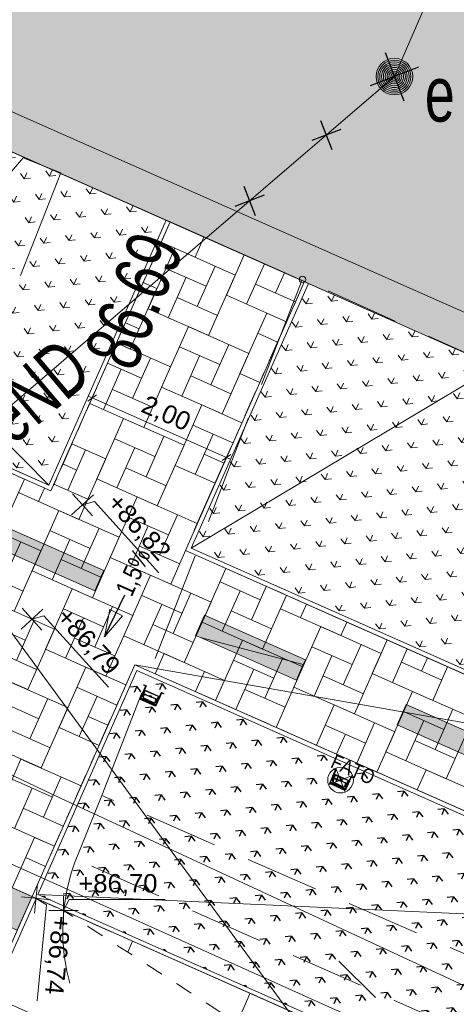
# Model space of a CAD drawing. Header units: metres. Extents: x -1013 to 1493497, y -5789518 to 1032.
# Tile 32 of 73: x 1 to 7, y -16 to -3. Entities that reach past the tile are written whole.
import ezdxf
from ezdxf.xclip import XClip

# ---------------------------------------------------------------- set-up
doc = ezdxf.new("R2010")
doc.units = ezdxf.units.M
doc.header["$MEASUREMENT"] = 0
doc.header["$XCLIPFRAME"] = 0
for name, pattern in [('2_KTCR02', [1.5, 1, -0.5]), ('2_KTJZ01', [2, 1.5, -0.5]), ('Kropki i Kreski', [0.72, 0.36, -0.18, 0, -0.18]), ('Przerywana', [0.48, 0.24, -0.24])]:
    doc.linetypes.add(name, pattern=pattern)
for name, color, linetype in [('130-Z Teren', 7, 'Continuous'), ('700-L Mapa 1_100 dwg', 7, 'Continuous'), ('711-L Wymiary opisy', 7, 'Continuous')]:
    doc.layers.add(name, color=color, linetype=linetype)
for name, color, linetype, lineweight in [('130-Z Teren1', 7, 'Continuous', 13), ('130-Z Teren114', 113, 'Continuous', 25), ('130-Z Teren21', 37, 'Continuous', 5), ('130-Z Teren252', 70, 'Continuous', 13), ('130-Z Teren69', 41, 'Continuous', 13), ('130-Z Teren93', 254, 'Continuous', 13), ('130-Z Teren94', 9, 'Continuous', 13), ('310-W Oświetlenie1', 7, 'Continuous', 13), ('310-W Oświetlenie85', 1, 'Continuous', 25), ('450-K Belki21', 37, 'Continuous', 5), ('450-K Belki69', 41, 'Continuous', 13), ('703-L Płaszczyzny podejścia 2D3', 152, 'Continuous', 30), ('709-L Rzędne terenu25', 5, 'Continuous', 13), ('709-L Rzędne terenu85', 1, 'Continuous', 25), ('711-L Wymiary opisy1', 7, 'Continuous', 13), ('711-L Wymiary opisy85', 1, 'Continuous', 25), ('718-L Elementy do rozbiórki85', 1, 'Continuous', 25), ('720-L Oznakowanie lądowiska1', 7, 'Continuous', 13), ('720-L Oznakowanie lądowiska253', 2, 'Continuous', 13), ('720-L Oznakowanie lądowiska91', 255, 'Continuous', 13), ('720-L Oznakowanie lądowiska94', 9, 'Continuous', 13), ('810-G Ogólne2', 4, 'Continuous', 20), ('ex_02_DXF_MZ_500_4_Dzialki7', 9, 'Continuous', 18), ('ex_02_DXF_MZ_500_4_KTCR_D_L_17', 9, 'Continuous', 18), ('ex_02_DXF_MZ_500_4_KTJZ_L_07', 9, 'Continuous', 18), ('ex_02_DXF_MZ_500_4_RTPW_T_17', 9, 'Continuous', 18), ('ex_02_DXF_MZ_500_4_SUPE_D_L_31', 9, 'Continuous', 18), ('ex_02_DXF_MZ_500_4_SUPE_E_T_31', 9, 'Continuous', 18), ('ex_02_DXF_MZ_500_4_SUPW_D_L_05', 9, 'Continuous', 18), ('ex_02_DXF_MZ_500_4_SUSM_D_T_07', 9, 'Continuous', 18), ('ex_02_DXF_MZ_500_4_SUUE_D_T_97', 9, 'Continuous', 18), ('ex_02_DXF_MZ_500_4_SUUE_E_T_87', 9, 'Continuous', 18)]:
    doc.layers.add(name, color=color, linetype=linetype, lineweight=lineweight)
doc.styles.add('STYL_AUTOMATYCZNY_2', font='arial.ttf')
doc.styles.add('STYL_AUTOMATYCZNY_3', font='ARIALN.TTF')
doc.styles.add('STYL_AUTOMATYCZNY_4', font='arial.ttf', dxfattribs={"width": 0.7})
doc.dimstyles.new('STYL_AUTOMATYCZNY__1', dxfattribs={"dimtxt": 0.25, "dimasz": 0.095, "dimexe": 0.18, "dimexo": 0.3, "dimgap": 0, "dimtad": 1, "dimzin": 0, "dimdsep": 46, "dimtxsty": 'STYL_AUTOMATYCZNY_2', "dimblk": 'ARROWHEAD_2', "dimblk1": 'ARROWHEAD_2', "dimblk2": 'ARROWHEAD_2', "dimcen": 0.09, "dimclrd": 7, "dimclre": 7, "dimclrt": 1, "dimazin": 0, "dimtfac": 1, "dimtdec": 4, "dimtmove": 0, "dimatfit": 3, "dimfxl": 1, "dimtolj": 1, "dimtzin": 0, "dimarcsym": 0})
doc.dimstyles.new('STYL_AUTOMATYCZNY__5', dxfattribs={"dimtxt": 0.18, "dimasz": 0.3648, "dimexe": 0.18, "dimexo": 0.0625, "dimgap": 0, "dimtad": 0, "dimtih": 1, "dimtoh": 1, "dimdec": 4, "dimzin": 0, "dimdsep": 46, "dimcen": 0.09, "dimadec": 0, "dimazin": 0, "dimtfac": 1, "dimtdec": 4, "dimtmove": 0, "dimatfit": 3, "dimldrblk": 'ARROWHEAD_4', "dimfxl": 1, "dimtolj": 1, "dimtzin": 0, "dimarcsym": 0})
pattern_1 = [(66.101, (-0.1672, -6.29005), (-0.548556, 0.243077), [0.086603, -0.259808]), (66.101, (0.17724, -6.25324), (-0.548556, 0.243077), [0.086603, -0.259808]), (6.101, (-0.1672, -6.29005), (-0.063767, 0.596602), [0.086603, -0.259808]), (6.101, (-0.02686, -5.97335), (-0.063767, 0.596602), [0.086603, -0.259808]), (126.101, (-0.1672, -6.29005), (0.48479, 0.353525), [0.086603, -0.259808]), (126.101, (-0.02686, -5.97335), (0.48479, 0.353525), [0.086603, -0.259808])]

# ---------------------------------------------------------------- blocks, each defined once
blk = doc.blocks.new('*X2')
at = {"layer": '130-Z Teren93', "color": 254, "linetype": 'Continuous', "lineweight": 13}
for p, q in [((3.53, -5.741), (3.409, -6.015)), ((3.409, -6.015), (2.947, -5.811)), ((3.134, -5.894), (2.77, -6.716)), ((3.134, -5.894), (3.957, -6.258)), ((4.079, -5.984), (3.836, -6.533)), ((3.683, -6.137), (3.44, -6.685)), ((4.11, -6.654), (4.353, -6.105)), ((3.561, -6.411), (3.013, -6.168)), ((3.044, -6.838), (3.287, -6.289)), ((3.957, -6.258), (3.593, -7.081)), ((4.627, -6.227), (4.506, -6.501)), ((2.704, -6.359), (2.891, -6.442)), ((4.231, -6.38), (4.776, -6.621)), ((2.891, -6.442), (2.527, -7.265)), ((4.654, -6.895), (3.836, -6.533)), ((3.166, -6.564), (3.714, -6.807)), ((3.593, -7.081), (2.77, -6.716)), ((4.384, -6.776), (4.02, -7.598)), ((4.384, -6.776), (4.654, -6.895)), ((2.461, -6.908), (2.648, -6.991)), ((3.318, -6.96), (2.954, -7.782)), ((3.318, -6.96), (4.141, -7.324)), ((4.533, -7.17), (4.263, -7.05)), ((2.34, -7.182), (3.075, -7.508)), ((2.527, -7.265), (2.34, -7.182)), ((3.867, -7.203), (3.624, -7.751)), ((3.745, -7.477), (3.197, -7.234)), ((3.228, -7.904), (3.471, -7.355)), ((4.141, -7.324), (3.777, -8.147)), ((2.679, -7.661), (2.218, -7.456)), ((2.801, -7.387), (2.558, -7.935)), ((2.162, -8.088), (2.405, -7.539)), ((3.075, -7.508), (2.711, -8.331)), ((3.35, -7.63), (3.898, -7.873)), ((4.29, -7.718), (4.02, -7.598)), ((2.284, -7.814), (2.832, -8.057)), ((3.777, -8.147), (2.954, -7.782)), ((2.711, -8.331), (1.975, -8.005)), ((3.502, -8.025), (3.138, -8.848)), ((3.502, -8.025), (4.047, -8.267)), ((2.436, -8.209), (2.072, -9.032)), ((2.436, -8.209), (3.259, -8.574)), ((3.925, -8.541), (3.381, -8.3)), ((3.412, -8.97), (3.655, -8.421)), ((1.732, -8.554), (2.193, -8.758)), ((2.863, -8.727), (2.315, -8.484)), ((2.985, -8.452), (2.742, -9.001)), ((1.919, -8.636), (1.676, -9.185)), ((2.346, -9.154), (2.589, -8.605)), ((3.259, -8.574), (2.895, -9.397)), ((3.533, -8.696), (3.804, -8.815)), ((1.797, -8.911), (1.61, -8.828)), ((2.193, -8.758), (1.829, -9.581)), ((2.468, -8.879), (3.016, -9.123)), ((3.682, -9.09), (3.138, -8.848)), ((1.087, -9.033), (0.763, -9.765)), ((1.087, -9.033), (1.006, -9.216)), ((1.489, -9.102), (1.95, -9.306)), ((2.895, -9.397), (2.072, -9.032)), ((1.829, -9.581), (1.006, -9.216)), ((1.28, -9.338), (1.361, -9.155)), ((2.62, -9.275), (2.256, -10.098)), ((2.62, -9.275), (3.439, -9.638)), ((1.554, -9.459), (1.19, -10.282)), ((1.554, -9.459), (2.377, -9.824)), ((3.047, -9.793), (2.499, -9.55)), ((3.169, -9.518), (2.926, -10.067)), ((0.488, -9.643), (1.311, -10.008)), ((1.981, -9.977), (1.433, -9.734)), ((2.103, -9.702), (1.86, -10.251)), ((2.53, -10.22), (2.773, -9.671)), ((1.037, -9.886), (0.794, -10.435)), ((1.464, -10.404), (1.707, -9.855)), ((2.377, -9.824), (2.013, -10.647)), ((1.311, -10.008), (0.947, -10.831)), ((2.651, -9.945), (3.2, -10.188)), ((3.281, -10.006), (3.078, -10.463)), ((1.586, -10.129), (2.134, -10.372)), ((3.078, -10.463), (2.256, -10.098)), ((2.013, -10.647), (1.19, -10.282)), ((3.83, -10.249), (3.506, -10.98)), ((0.52, -10.313), (1.068, -10.556)), ((2.804, -10.341), (2.44, -11.164)), ((2.804, -10.341), (3.627, -10.706)), ((4.297, -10.675), (3.749, -10.432)), ((1.738, -10.525), (1.374, -11.348)), ((1.738, -10.525), (2.561, -10.89)), ((3.78, -11.102), (4.023, -10.553)), ((4.378, -10.492), (4.176, -10.949)), ((3.231, -10.859), (2.683, -10.615)), ((3.353, -10.584), (3.11, -11.133)), ((3.627, -10.706), (3.262, -11.529)), ((4.652, -10.613), (4.328, -11.345)), ((4.652, -10.613), (4.571, -10.796)), ((0.76, -10.748), (1.495, -11.074)), ((2.165, -11.043), (1.617, -10.799)), ((2.287, -10.768), (2.044, -11.317)), ((2.714, -11.286), (2.957, -10.737)), ((3.901, -10.827), (4.45, -11.07)), ((5.394, -11.161), (4.571, -10.796)), ((4.846, -10.918), (4.927, -10.735)), ((1.221, -10.952), (0.978, -11.501)), ((1.648, -11.47), (1.891, -10.921)), ((2.561, -10.89), (2.197, -11.713)), ((4.328, -11.345), (3.506, -10.98)), ((5.475, -10.978), (5.394, -11.161)), ((1.099, -11.226), (0.638, -11.022)), ((1.495, -11.074), (1.131, -11.897)), ((2.835, -11.011), (3.384, -11.254)), ((5.12, -11.039), (4.755, -11.862)), ((5.12, -11.039), (5.943, -11.404)), ((1.769, -11.195), (2.318, -11.438)), ((3.262, -11.529), (2.44, -11.164)), ((4.054, -11.223), (3.689, -12.046)), ((4.054, -11.223), (4.877, -11.588)), ((6.024, -11.221), (5.821, -11.678)), ((0.704, -11.379), (1.252, -11.622)), ((2.197, -11.713), (1.374, -11.348)), ((5.547, -11.557), (4.998, -11.314)), ((5.669, -11.282), (5.425, -11.831)), ((6.096, -11.8), (6.298, -11.343)), ((2.988, -11.407), (2.867, -11.681)), ((2.988, -11.407), (3.811, -11.772)), ((4.481, -11.741), (3.933, -11.497)), ((4.603, -11.466), (4.36, -12.015)), ((5.03, -11.984), (5.273, -11.435)), ((5.943, -11.404), (5.578, -12.227)), ((6.572, -11.464), (6.491, -11.647)), ((1.131, -11.897), (0.395, -11.571)), ((1.922, -11.591), (1.558, -12.414)), ((1.922, -11.591), (2.467, -11.832)), ((3.537, -11.65), (3.415, -11.924)), ((3.964, -12.168), (4.207, -11.619)), ((4.877, -11.588), (4.512, -12.411)), ((6.217, -11.525), (6.766, -11.768)), ((6.847, -11.586), (6.644, -12.043)), ((0.856, -11.775), (1.679, -12.14)), ((3.811, -11.772), (3.689, -12.046)), ((5.151, -11.709), (5.7, -11.952)), ((6.644, -12.043), (5.821, -11.678)), ((2.345, -12.107), (1.801, -11.865)), ((4.085, -11.893), (4.634, -12.136)), ((5.578, -12.227), (4.755, -11.862)), ((1.283, -12.292), (0.735, -12.049)), ((1.405, -12.018), (1.162, -12.567)), ((1.832, -12.535), (2.075, -11.987)), ((4.512, -12.411), (3.689, -12.046)), ((6.37, -11.921), (6.005, -12.744)), ((6.37, -11.921), (7.193, -12.286)), ((1.679, -12.14), (1.315, -12.962)), ((5.304, -12.105), (5.061, -12.654)), ((5.304, -12.105), (6.127, -12.47)), ((6.918, -12.164), (6.675, -12.713)), ((1.953, -12.261), (2.224, -12.381)), ((6.797, -12.439), (6.248, -12.195)), ((6.279, -12.866), (6.523, -12.317)), ((7.193, -12.286), (6.828, -13.109)), ((0.888, -12.445), (1.436, -12.688)), ((2.102, -12.655), (1.558, -12.414)), ((5.731, -12.623), (5.182, -12.379)), ((5.852, -12.348), (5.609, -12.897)), ((5.335, -12.775), (5.457, -12.501)), ((6.127, -12.47), (5.884, -13.018)), ((1.315, -12.962), (0.492, -12.598)), ((6.401, -12.591), (6.95, -12.834)), ((1.04, -12.841), (0.676, -13.664)), ((1.04, -12.841), (1.859, -13.204)), ((6.828, -13.109), (6.005, -12.744)), ((6.554, -12.987), (6.432, -13.261)), ((6.554, -12.987), (7.377, -13.352)), ((1.467, -13.358), (0.919, -13.115)), ((1.589, -13.084), (1.346, -13.633)), ((0.95, -13.785), (1.193, -13.237)), ((1.071, -13.511), (1.616, -13.752)), ((1.494, -14.027), (0.676, -13.664)), ((1.224, -13.907), (0.92, -14.593)), ((1.224, -13.907), (1.494, -14.027)), ((1.373, -14.301), (1.103, -14.181))]:
    blk.add_line(p, q, dxfattribs=at)
blk = doc.blocks.new('*D22')
at = {"layer": '711-L Wymiary opisy1', "color": 7, "linetype": 'Continuous', "lineweight": 13}
for p, q in [((-18.878, -7.417), (-1.23, -15.237)), ((-1.268, -15.323), (-0.76, -14.176)), ((0.561, -16.133), (1.069, -14.986)), ((-1.171, -15.194), (-1.288, -15.279)), ((-1.23, -15.237), (0.599, -16.047)), ((0.657, -16.005), (0.541, -16.09)), ((0.599, -16.047), (11.567, -20.907))]:
    blk.add_line(p, q, dxfattribs=at)
at = {"layer": '711-L Wymiary opisy85', "color": 1, "lineweight": 25, "insert": (-0.6, -15.461), "char_height": 0.25, "attachment_point": 7, "rotation": 336.1008, "style": 'STYL_AUTOMATYCZNY_2'}
blk.add_mtext('\\A1;{\\pql;\\fArial|b0|i0|c238|p0;\\W1.000000;2,00}', dxfattribs=at)
blk = doc.blocks.new('ARROWHEAD_2')
at = {"color": 0, "linetype": 'Continuous', "lineweight": 0}
for p, q in [((0, 0), (-1, 0)), ((-0.38, -0.66), (0.38, 0.66))]:
    blk.add_line(p, q, dxfattribs=at)
blk = doc.blocks.new('*D23')
at = {"layer": '711-L Wymiary opisy1', "color": 7, "linetype": 'Continuous', "lineweight": 13}
for p, q in [((0.657, -16.005), (0.541, -16.09)), ((0.599, -16.047), (11.567, -20.907)), ((11.529, -20.993), (12.037, -19.847)), ((11.509, -20.95), (11.625, -20.865)), ((11.567, -20.907), (11.623, -20.932))]:
    blk.add_line(p, q, dxfattribs=at)
at = {"layer": '711-L Wymiary opisy85', "color": 1, "lineweight": 25, "insert": (5.711, -18.258), "char_height": 0.25, "attachment_point": 7, "rotation": 336.1008, "style": 'STYL_AUTOMATYCZNY_2'}
blk.add_mtext('\\A1;{\\pql;\\fArial|b0|i0|c238|p0;\\W1.000000;12,00}', dxfattribs=at)
blk = doc.blocks.new('*D57')
at = {"layer": '711-L Wymiary opisy1', "color": 7, "linetype": 'Continuous', "lineweight": 13}
for p, q in [((1.57, -8.919), (2.047, -7.843)), ((2.067, -7.887), (1.95, -7.972)), ((1.953, -7.904), (2.009, -7.929)), ((2.009, -7.929), (3.837, -8.739)), ((3.398, -9.729), (3.875, -8.654)), ((3.779, -8.782), (3.895, -8.697)), ((3.837, -8.739), (3.893, -8.764))]:
    blk.add_line(p, q, dxfattribs=at)
at = {"layer": '711-L Wymiary opisy85', "color": 1, "lineweight": 25, "insert": (2.638, -8.153), "char_height": 0.25, "attachment_point": 7, "rotation": 336.1008, "style": 'STYL_AUTOMATYCZNY_2'}
blk.add_mtext('\\A1;{\\pql;\\fArial|b0|i0|c238|p0;\\W1.000000;2,00}', dxfattribs=at)
blk = doc.blocks.new('ARROWHEAD_4')
at = {"color": 0, "linetype": 'Continuous', "lineweight": 0}
blk.add_line((0, 0), (-1, 0), dxfattribs=at)
at = {"color": 0, "linetype": 'Continuous', "lineweight": 0, "flags": 128}
blk.add_lwpolyline([(-1, 0.2679), (0, 0), (-1, -0.2679)], close=True, dxfattribs=at)
blk = doc.blocks.new('Rysunek_1_4', base_point=(-51.91, -72.413))
at = {"layer": 'ex_02_DXF_MZ_500_4_Dzialki7', "color": 9, "linetype": 'Continuous', "lineweight": 18}
blk.add_line((-4.54, -3.697), (35.51, -58.297), dxfattribs=at)
at = {"layer": 'ex_02_DXF_MZ_500_4_KTCR_D_L_17', "color": 9, "linetype": '2_KTCR02', "lineweight": 18}
for p, q in [((1.07, -4.665), (-3.99, -10.501)), ((1.58, -4.867), (1.07, -4.665)), ((7.5, -7.5), (4.87, -6.317)), ((16.047, -19.404), (2.14, -13.337)), ((2.002, -14.297), (16.657, -20.79))]:
    blk.add_line(p, q, dxfattribs=at)
at = {"layer": 'ex_02_DXF_MZ_500_4_KTJZ_L_07', "color": 9, "linetype": '2_KTJZ01', "lineweight": 18}
for p, q in [((1.58, -4.867), (-1.15, -11.837)), ((2.14, -13.337), (4.87, -6.317)), ((1.77, -14.257), (2.14, -13.337)), ((1.72, -14.407), (1.77, -14.257))]:
    blk.add_line(p, q, dxfattribs=at)
blk.add_arc((4.259, -15.181), 2.654, 163.0487, 239.4523, dxfattribs=at)
at = {"layer": 'ex_02_DXF_MZ_500_4_RTPW_T_17', "color": 9, "linetype": 'Continuous', "lineweight": 18}
blk.add_circle((4.87, -6.317), 0.045, dxfattribs=at)
at = {"layer": 'ex_02_DXF_MZ_500_4_SUPE_D_L_31', "color": 9, "linetype": 'Continuous', "lineweight": 18}
for p, q in [((9.695, 4.667), (6.122, -3.559)), ((6.122, -3.559), (-4.256, -12.453)), ((3.315, -15.35), (-2.865, -12.573)), ((6.606, -16.827), (3.315, -15.35))]:
    blk.add_line(p, q, dxfattribs=at)
at = {"layer": 'ex_02_DXF_MZ_500_4_SUPW_D_L_05', "color": 9, "linetype": 'Continuous', "lineweight": 18}
for p, q in [((1.45, -13.313), (-14.544, -5.755)), ((15.788, -19.973), (1.45, -13.313))]:
    blk.add_line(p, q, dxfattribs=at)
at = {"layer": 'ex_02_DXF_MZ_500_4_SUSM_D_T_07', "color": 9, "linetype": 'Continuous', "lineweight": 18}
blk.add_line((5.863, -16.085), (5.368, -15.59), dxfattribs=at)
at = {"layer": 'ex_02_DXF_MZ_500_4_SUUE_D_T_97', "color": 9, "linetype": 'Continuous', "lineweight": 18}
for radius in [0.25, 0.225, 0.2, 0.175, 0.15, 0.125, 0.1, 0.075, 0.05, 0.025, 0.00715]:
    blk.add_circle((6.122, -3.559), radius, dxfattribs=at)
at = {"layer": 'ex_02_DXF_MZ_500_4_RTPW_T_17', "color": 9, "linetype": 'Continuous', "lineweight": 18, "insert": (2.593, -7.599), "char_height": 0.75, "attachment_point": 7, "rotation": 68.1986, "style": 'STYL_AUTOMATYCZNY_4'}
blk.add_mtext('\\A1;{\\pql;\\fArial|b0|i0|c238|p0;\\W0.700000;86.69}', dxfattribs=at)
at = {"layer": 'ex_02_DXF_MZ_500_4_SUPE_E_T_31', "color": 9, "linetype": 'Continuous', "lineweight": 18, "insert": (0.686, -8.309), "char_height": 0.75, "attachment_point": 4, "rotation": 40.2133, "style": 'STYL_AUTOMATYCZNY_4'}
blk.add_mtext('\\A1;{\\pql;\\fArial|b0|i0|c238|p0;\\W0.700000;eND}', dxfattribs=at)
at = {"layer": 'ex_02_DXF_MZ_500_4_SUUE_E_T_87', "color": 9, "linetype": 'Continuous', "lineweight": 18, "insert": (6.536, -3.801), "char_height": 0.75, "attachment_point": 4, "style": 'STYL_AUTOMATYCZNY_4'}
blk.add_mtext('\\A1;{\\pql;\\fArial|b0|i0|c238|p0;\\W0.700000;e}', dxfattribs=at)

msp = doc.modelspace()

# ---------------------------------------------------------------- hatches: boundary and pattern name
at = {"layer": '130-Z Teren114', "linetype": 'Continuous', "lineweight": 25}
h = msp.add_hatch(dxfattribs=at)
h.set_pattern_fill('trawa_0001', color=113, style=0, pattern_type=2)
h.set_pattern_definition([(246.101, (-2.19285, -10.86135), (-0.548556, 0.243077), [0.086603, -0.259808]), (246.101, (-2.5373, -10.89817), (-0.548556, 0.243077), [0.086603, -0.259808]), (186.101, (-2.19285, -10.86135), (-0.063767, 0.596602), [0.086603, -0.259808]), (186.101, (-2.3332, -11.17806), (-0.063767, 0.596602), [0.086603, -0.259808]), (306.101, (-2.19285, -10.86135), (0.48479, 0.353525), [0.086603, -0.259808]), (306.101, (-2.3332, -11.17806), (0.48479, 0.353525), [0.086603, -0.259808])])
h.paths.add_polyline_path([(2.6187, -11.6372), (1.2696, -14.6817), (12.128, -19.4933), (10.4326, -15.0997)])
at = {"layer": '130-Z Teren252', "linetype": 'Continuous', "lineweight": 13}
h = msp.add_hatch(dxfattribs=at)
h.set_pattern_fill('trawa_0001', color=70, style=0, pattern_type=2)
h.set_pattern_definition(pattern_1)
h.paths.add_polyline_path([(-11.4123, -3.429), (1.4178, -9.1144), (3.014, -5.5122), (-6.2139, -1.4231)])
h = msp.add_hatch(dxfattribs=at)
h.set_pattern_fill('trawa_0001', color=70, style=0, pattern_type=2)
h.set_pattern_definition(pattern_1)
h.paths.add_polyline_path([(3.3561, -9.9732), (9.506, -12.6984), (7.5, -7.5), (4.9523, -6.371)])
at = {"layer": '130-Z Teren93', "linetype": 'Continuous', "lineweight": 13}
h = msp.add_hatch(dxfattribs=at)
h.set_pattern_fill('Beton_zbrojony_0001', color=254, style=0, pattern_type=2)
h.set_pattern_definition([(21.1008, (3.68152, 2.3954), (-0.0936026, 0.2425666), []), (21.1008, (3.63472, 2.5167), (-0.0936026, 0.2425666), [0.195, -0.065])])
h.paths.add_polyline_path([(-0.137, 12.2908), (-3.1754, 5.4339), (-6.2139, -1.4231), (7.5, -7.5), (10.5385, -0.6431), (13.5769, 6.2139)])
at = {"layer": '720-L Oznakowanie lądowiska253', "linetype": 'Continuous', "lineweight": 13}
for points in [[(-3.1754, 5.4339), (-6.2139, -1.4231), (7.5, -7.5), (10.5385, -0.6431), (10.0813, -0.4405), (7.2454, -6.8403), (-5.5542, -1.1685), (-2.7183, 5.2313)], [(-0.8406, -14.3591), (-0.1799, -14.6519), (0.9879, -15.1693), (1.1905, -14.7122), (-0.638, -13.902)]]:
    msp.add_hatch(color=2, dxfattribs=at).paths.add_polyline_path(points)
at = {"layer": '720-L Oznakowanie lądowiska91', "linetype": 'Continuous', "lineweight": 13}
for points in [[(2.0459, -10.5521), (2.1674, -10.2778), (0.796, -9.6701), (0.6745, -9.9444)], [(4.7887, -11.7675), (4.8822, -11.5563), (4.9102, -11.4932), (3.5388, -10.8855), (3.4173, -11.1598), (3.4844, -11.1895)], [(6.2816, -12.1009), (6.16, -12.3752), (7.5314, -12.9829), (7.653, -12.7086)]]:
    msp.add_hatch(color=8, dxfattribs=at).paths.add_polyline_path(points)

# ---------------------------------------------------------------- linework, layer by layer
at = {"layer": '130-Z Teren1', "color": 7, "linetype": 'Continuous', "lineweight": 13, "flags": 128}
for points in [[(-0.137, 12.2908), (-3.1754, 5.4339), (-6.2139, -1.4231), (7.5, -7.5), (10.5385, -0.6431), (13.5769, 6.2139)], [(-11.4123, -3.429), (1.4178, -9.1144), (3.014, -5.5122), (-6.2139, -1.4231)], [(-13.7344, -4.3251), (-11.4914, -3.4596), (1.4484, -9.1935), (3.0689, -5.5365), (4.8974, -6.3467), (3.2769, -10.0038), (9.5365, -12.7776), (10.402, -15.0205), (2.5882, -11.558), (1.1905, -14.7122), (-0.638, -13.9019), (0.7597, -10.7478)], [(3.3561, -9.9732), (9.506, -12.6984), (7.5, -7.5), (4.9523, -6.371)], [(2.6187, -11.6372), (10.4326, -15.0997), (12.128, -19.4933), (1.2696, -14.6817)], [(-0.638, -13.9019), (1.1905, -14.7122), (0.6299, -15.9773), (-0.8502, -19.3174), (-1.7934, -21.4459), (-3.618, -20.6268), (-3.0143, -19.2645), (-1.5342, -15.9244)]]:
    msp.add_lwpolyline(points, close=True, dxfattribs=at)
at = {"layer": '130-Z Teren1', "color": 7, "linetype": 'Continuous', "lineweight": 13}
for points in [[(-1.1858, -20.0748), (1.1905, -14.7122)], [(-1.7386, -21.4704), (-0.7852, -19.3189), (1.2453, -14.7365)], [(2.5588, -15.3186), (2.493, -15.467)], [(4.1588, -16.0275), (3.9809, -16.4289)]]:
    msp.add_lwpolyline(points, dxfattribs=at)
at = {"layer": '130-Z Teren1', "color": 7, "linetype": 'Przerywana', "lineweight": 13}
msp.add_lwpolyline([(11.4204, -21.2381), (1.6196, -14.9024)], dxfattribs=at)
at = {"layer": '130-Z Teren21', "color": 37, "linetype": 'Continuous', "lineweight": 5}
for p, q in [((1.4484, -9.1935), (-11.4914, -3.4596)), ((1.4178, -9.1144), (-11.4123, -3.429)), ((1.4178, -9.1144), (3.014, -5.5122)), ((1.4484, -9.1935), (3.0689, -5.5365)), ((3.0689, -5.5365), (3.014, -5.5122)), ((3.2769, -10.0038), (4.8974, -6.3467)), ((3.3561, -9.9732), (4.9523, -6.371)), ((4.9523, -6.371), (4.8974, -6.3467)), ((3.2769, -10.0038), (9.5365, -12.7776)), ((3.3561, -9.9732), (9.506, -12.6984)), ((1.1905, -14.7122), (2.5882, -11.558)), ((1.2696, -14.6817), (2.6187, -11.6372)), ((2.5882, -11.558), (10.402, -15.0205)), ((2.6187, -11.6372), (10.4326, -15.0997))]:
    msp.add_line(p, q, dxfattribs=at)
at = {"layer": '130-Z Teren69', "color": 41, "linetype": 'Kropki i Kreski', "lineweight": 13}
for p, q in [((1.4484, -9.1935), (-11.4914, -3.4596)), ((3.0689, -5.5365), (1.4484, -9.1935)), ((4.8974, -6.3467), (3.2769, -10.0038)), ((3.2769, -10.0038), (9.5365, -12.7776)), ((2.5882, -11.558), (1.1905, -14.7122)), ((2.5882, -11.558), (10.402, -15.0205))]:
    msp.add_line(p, q, dxfattribs=at)
at = {"layer": '130-Z Teren94', "color": 9, "linetype": 'Continuous', "lineweight": 13}
for p, q in [((1.4178, -9.1144), (-6.2139, -1.4231)), ((3.3561, -9.9732), (7.5, -7.5)), ((2.5882, -11.558), (9.5365, -12.7776)), ((1.2696, -14.6817), (10.4326, -15.0997))]:
    msp.add_line(p, q, dxfattribs=at)
at = {"layer": '310-W Oświetlenie1', "color": 7, "linetype": 'Continuous', "lineweight": 13}
for p, q in [((5.4522, -13.2906), (5.3262, -12.9641)), ((5.226, -13.1904), (5.5525, -13.0644))]:
    msp.add_line(p, q, dxfattribs=at)
at = {"layer": '310-W Oświetlenie1', "color": 7, "linetype": 'Continuous', "lineweight": 13, "flags": 128}
msp.add_lwpolyline([(5.4601, -12.9674, 1), (5.3183, -13.2873, 1)], format="xyb", close=True, dxfattribs=at)
at = {"layer": '310-W Oświetlenie85', "color": 1, "linetype": 'Continuous', "lineweight": 25}
for p, q in [((2.6595, -12.0281), (2.7163, -11.8999)), ((2.6715, -12.0113), (2.7187, -11.9048)), ((2.7295, -11.9057), (2.6928, -11.9885)), ((2.6958, -11.9898), (2.7311, -11.9103)), ((2.7121, -11.834), (2.7133, -11.8313)), ((2.74, -11.8464), (2.7121, -11.834)), ((2.7133, -11.8313), (2.744, -11.8449)), ((2.7163, -11.8999), (2.74, -11.8464)), ((2.7163, -11.8999), (2.9284, -11.9939)), ((2.7191, -11.9011), (2.7163, -11.8999)), ((2.7187, -11.9048), (2.7281, -11.9089)), ((2.744, -11.8449), (2.7191, -11.9011)), ((2.7311, -11.9103), (2.821, -11.9501)), ((2.8716, -12.1221), (2.6595, -12.0281)), ((2.6636, -12.0188), (2.8757, -12.1128)), ((2.6677, -12.0096), (2.8798, -12.1036)), ((2.6928, -11.9885), (2.6958, -11.9898)), ((2.7068, -11.9671), (2.696, -11.9914)), ((2.696, -11.9914), (2.7033, -11.9946)), ((2.7033, -11.9946), (2.714, -11.9703)), ((2.705, -11.9954), (2.7158, -11.971)), ((2.714, -11.9703), (2.7068, -11.9671)), ((2.7783, -12.0463), (2.7119, -12.0169)), ((2.7791, -12.0446), (2.7126, -12.0152)), ((2.7356, -11.9634), (2.802, -11.9928)), ((2.7363, -11.9617), (2.7859, -11.9836)), ((2.7783, -12.0463), (2.8448, -12.0758)), ((2.7791, -12.0446), (2.8455, -12.0741)), ((2.789, -11.9824), (2.7909, -11.9782)), ((2.789, -11.9824), (2.789, -11.9824)), ((2.7909, -11.9782), (2.8056, -11.9847)), ((2.8685, -12.0223), (2.802, -11.9928)), ((2.8204, -11.9912), (2.8056, -11.9847)), ((2.8185, -11.9955), (2.8204, -11.9912)), ((2.8185, -11.9955), (2.8185, -11.9955)), ((2.8692, -12.0206), (2.8197, -11.9986)), ((2.9108, -11.9899), (2.821, -11.9501)), ((2.8653, -12.0664), (2.8761, -12.0421)), ((2.8671, -12.0672), (2.8778, -12.0428)), ((2.9284, -11.9939), (2.8716, -12.1221)), ((2.8851, -12.046), (2.8743, -12.0704)), ((2.8756, -12.0695), (2.9108, -11.9899)), ((2.876, -12.1019), (2.9232, -11.9954)), ((2.8778, -12.0428), (2.8851, -12.046)), ((2.9153, -11.988), (2.8786, -12.0708)), ((2.9232, -11.9954), (2.9138, -11.9912)), ((2.9257, -11.9927), (2.9506, -11.9364)), ((2.9284, -11.9939), (2.9257, -11.9927)), ((2.9521, -11.9404), (2.9284, -11.9939)), ((2.9506, -11.9364), (2.9813, -11.95)), ((2.98, -11.9528), (2.9521, -11.9404)), ((2.9813, -11.95), (2.98, -11.9528)), ((2.8743, -12.0704), (2.8671, -12.0672)), ((2.8786, -12.0708), (2.8756, -12.0695)), ((5.2949, -12.9785), (5.2961, -12.9758)), ((5.3228, -12.9909), (5.2949, -12.9785)), ((5.2961, -12.9758), (5.3268, -12.9894)), ((5.3268, -12.9894), (5.3019, -13.0456)), ((5.2423, -13.1726), (5.2991, -13.0444)), ((5.2543, -13.1557), (5.3015, -13.0492)), ((5.3123, -13.0502), (5.2756, -13.133)), ((5.2786, -13.1343), (5.3139, -13.0547)), ((5.2896, -13.1116), (5.2788, -13.1359)), ((5.286, -13.1391), (5.2968, -13.1148)), ((5.2878, -13.1399), (5.2986, -13.1155)), ((5.2968, -13.1148), (5.2896, -13.1116)), ((5.2991, -13.0444), (5.3228, -12.9909)), ((5.2991, -13.0444), (5.5112, -13.1384)), ((5.3019, -13.0456), (5.2991, -13.0444)), ((5.3015, -13.0492), (5.3109, -13.0534)), ((5.3139, -13.0547), (5.4037, -13.0946)), ((5.3183, -13.1079), (5.3848, -13.1373)), ((5.3191, -13.1062), (5.3687, -13.1281)), ((5.3718, -13.1269), (5.3737, -13.1227)), ((5.3737, -13.1227), (5.3884, -13.1292)), ((5.4936, -13.1344), (5.4037, -13.0946)), ((5.5085, -13.1371), (5.5334, -13.0809)), ((5.5349, -13.0849), (5.5112, -13.1384)), ((5.5334, -13.0809), (5.564, -13.0945)), ((5.5628, -13.0972), (5.5349, -13.0849)), ((5.564, -13.0945), (5.5628, -13.0972)), ((5.4544, -13.2666), (5.2423, -13.1726)), ((5.2464, -13.1633), (5.4585, -13.2573)), ((5.2505, -13.1541), (5.4626, -13.2481)), ((5.2756, -13.133), (5.2786, -13.1343)), ((5.2788, -13.1359), (5.286, -13.1391)), ((5.3611, -13.1908), (5.2946, -13.1614)), ((5.3619, -13.1891), (5.2954, -13.1596)), ((5.3611, -13.1908), (5.4276, -13.2203)), ((5.3619, -13.1891), (5.4283, -13.2185)), ((5.3718, -13.1269), (5.3718, -13.1269)), ((5.4513, -13.1668), (5.3848, -13.1373)), ((5.4031, -13.1357), (5.3884, -13.1292)), ((5.4012, -13.14), (5.4031, -13.1357)), ((5.4012, -13.14), (5.4012, -13.14)), ((5.452, -13.165), (5.4024, -13.1431)), ((5.4481, -13.2109), (5.4589, -13.1866)), ((5.4498, -13.2117), (5.4606, -13.1873)), ((5.4571, -13.2149), (5.4498, -13.2117)), ((5.5112, -13.1384), (5.4544, -13.2666)), ((5.4678, -13.1905), (5.4571, -13.2149)), ((5.4584, -13.214), (5.4936, -13.1344)), ((5.4614, -13.2153), (5.4584, -13.214)), ((5.4588, -13.2464), (5.506, -13.1399)), ((5.4606, -13.1873), (5.4678, -13.1905)), ((5.498, -13.1325), (5.4614, -13.2153)), ((5.506, -13.1399), (5.4966, -13.1357)), ((5.5112, -13.1384), (5.5085, -13.1371))]:
    msp.add_line(p, q, dxfattribs=at)
for centre, radius, start, end in [((2.7187, -12.0014), 0.0169, 156.10077, 246.10077), ((2.7187, -12.0014), 0.015, 156.10077, 246.10077), ((2.7295, -11.9771), 0.0169, 66.10084, 156.10084), ((2.7295, -11.9771), 0.015, 66.10084, 156.10084), ((2.7869, -11.9815), 0.00234, 246.10084, 336.10084), ((2.8206, -11.9965), 0.00234, 156.10077, 246.10077), ((2.8624, -12.036), 0.015, 336.10077, 66.10077), ((2.8624, -12.036), 0.0169, 336.10077, 66.10077), ((2.8516, -12.0603), 0.0169, 246.10084, 336.10084), ((2.8516, -12.0603), 0.015, 246.10084, 336.10084), ((5.3123, -13.1216), 0.0169, 66.10084, 156.10084), ((5.3123, -13.1216), 0.015, 66.10084, 156.10084), ((5.3015, -13.1459), 0.0169, 156.10077, 246.10077), ((5.3015, -13.1459), 0.015, 156.10077, 246.10077), ((5.3696, -13.126), 0.00234, 246.10084, 336.10084), ((5.4034, -13.1409), 0.00234, 156.10077, 246.10077), ((5.4344, -13.2048), 0.0169, 246.10084, 336.10084), ((5.4344, -13.2048), 0.015, 246.10084, 336.10084), ((5.4452, -13.1805), 0.015, 336.10077, 66.10077), ((5.4452, -13.1805), 0.0169, 336.10077, 66.10077)]:
    msp.add_arc(centre, radius, start, end, dxfattribs=at)
for p in [(2.7033, -11.9946), (2.705, -11.9954), (2.7356, -11.9634), (2.7363, -11.9617), (2.8685, -12.0223), (2.8692, -12.0206), (2.8653, -12.0664), (2.8671, -12.0672), (5.3183, -13.1079), (5.3191, -13.1062), (5.286, -13.1391), (5.2878, -13.1399), (5.4481, -13.2109), (5.4498, -13.2117), (5.4513, -13.1668), (5.452, -13.165)]:
    msp.add_point(p, dxfattribs=at)
at = {"layer": '450-K Belki21', "color": 37, "linetype": 'Continuous', "lineweight": 5}
for p, q in [((1.1905, -14.7122), (12.1585, -19.5724)), ((1.2696, -14.6817), (12.128, -19.4932))]:
    msp.add_line(p, q, dxfattribs=at)
at = {"layer": '450-K Belki69', "color": 41, "linetype": 'Kropki i Kreski', "lineweight": 13}
msp.add_line((1.1905, -14.7122), (12.1585, -19.5724), dxfattribs=at)
at = {"layer": '703-L Płaszczyzny podejścia 2D3', "color": 152, "linetype": 'Continuous', "lineweight": 30}
msp.add_circle((8.2273, 10.355), 1021.6593, dxfattribs=at)
at = {"layer": '709-L Rzędne terenu25', "color": 5, "linetype": 'Continuous', "lineweight": 13}
for p, q in [((1.7432, -9.2355), (2.0119, -9.5318)), ((1.7293, -9.518), (2.0257, -9.2493)), ((1.8775, -9.3837), (2.039, -9.3385)), ((2.039, -9.3385), (2.9178, -10.3076)), ((1.0406, -11.0723), (1.3369, -10.8036)), ((1.0544, -10.7898), (1.3231, -11.0861)), ((1.1888, -10.9379), (1.3503, -10.8927)), ((1.3503, -10.8927), (2.2291, -11.8618)), ((1.2648, -14.5375), (1.2258, -14.9356)), ((1.0463, -14.717), (1.4444, -14.756)), ((1.6196, -15.1024), (1.6196, -14.7024)), ((1.2453, -14.7365), (1.3873, -14.8258)), ((1.3873, -14.8258), (1.2597, -16.1278)), ((1.6196, -14.9024), (1.6946, -14.7524)), ((1.6946, -14.7524), (3.0028, -14.7524)), ((1.4196, -14.9024), (1.8196, -14.9024))]:
    msp.add_line(p, q, dxfattribs=at)
at = {"layer": '718-L Elementy do rozbiórki85', "color": 1, "linetype": 'Continuous', "lineweight": 25}
for p, q in [((5.9949, -3.2295), (6.2495, -3.8892)), ((6.452, -3.432), (5.7923, -3.6866)), ((5.3929, -4.2775), (4.9971, -4.4303)), ((5.1186, -4.156), (5.2713, -4.5518)), ((4.0744, -5.0509), (4.2271, -5.4467)), ((4.3487, -5.1724), (3.9528, -5.3251))]:
    msp.add_line(p, q, dxfattribs=at)
at = {"layer": '720-L Oznakowanie lądowiska1', "color": 7, "linetype": 'Continuous', "lineweight": 13, "flags": 128}
for points in [[(-3.1754, 5.4339), (-2.7183, 5.2313), (-5.5542, -1.1685), (7.2454, -6.8403), (10.0813, -0.4405), (10.5385, -0.6431), (7.5, -7.5), (-6.2139, -1.4231)], [(2.0459, -10.5521), (2.1674, -10.2778), (0.796, -9.6701), (0.6745, -9.9444)], [(4.7887, -11.7675), (4.8822, -11.5563), (4.9102, -11.4932), (3.5388, -10.8855), (3.4173, -11.1598), (3.4844, -11.1895)], [(6.2816, -12.1009), (6.16, -12.3752), (7.5314, -12.9829), (7.653, -12.7086)], [(-0.8406, -14.3591), (-0.638, -13.902), (1.1905, -14.7122), (0.9879, -15.1693), (-0.1799, -14.6519)]]:
    msp.add_lwpolyline(points, close=True, dxfattribs=at)
at = {"layer": '720-L Oznakowanie lądowiska94', "color": 9, "linetype": 'Continuous', "lineweight": 13}
msp.add_line((4.8822, -11.5563), (3.4844, -11.1895), dxfattribs=at)
at = {"layer": '810-G Ogólne2', "color": 4, "linetype": 'Continuous', "lineweight": 20}
msp.add_lwpolyline([(-18.2863, -6.0816), (-4.7955, 24.3632), (25.6493, 10.8724), (12.1585, -19.5724)], close=True, dxfattribs=at)

# ---------------------------------------------------------------- block references
at = {"layer": '130-Z Teren', "color": 7, "lineweight": 13}
msp.add_blockref('*X2', (0, 0), dxfattribs=at)
at = {"layer": '700-L Mapa 1_100 dwg', "color": 52, "linetype": 'Continuous', "lineweight": 25}
ref = msp.add_blockref('Rysunek_1_4', (-51.9097, -72.4133), dxfattribs=at)
XClip(ref).set_block_clipping_path([(-454.4097296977, -337.82710067), (350.5902703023, 193.0005136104)])

# ---------------------------------------------------------------- texts
at = {"layer": '310-W Oświetlenie1', "color": 7, "lineweight": 13, "insert": (5.2798, -12.8589), "char_height": 0.2, "attachment_point": 4, "rotation": 336.10081, "style": 'STYL_AUTOMATYCZNY_3'}
msp.add_mtext('\\A1;{\\pql;\\fArial Narrow|b0|i0|c238|p0;\\W1.000000;FATO}', dxfattribs=at)
at = {"layer": '709-L Rzędne terenu85', "color": 1, "lineweight": 25, "char_height": 0.25, "attachment_point": 7, "style": 'STYL_AUTOMATYCZNY_2'}
for s, insert, rotation in [('\\A1;{\\pql;\\fArial|b0|i0|c238|p0;\\W1.000000;+86,82}', (2.16, -9.3975), 312.20162), ('\\A1;{\\pql;\\fArial|b0|i0|c238|p0;\\W1.000000;+86,79}', (1.4713, -10.9517), 312.20162), ('\\A1;{\\pql;\\fArial|b0|i0|c238|p0;\\W1.000000;+86,74}', (1.4249, -14.9551), 264.40324)]:
    msp.add_mtext(s, dxfattribs=dict(at, insert=insert, rotation=rotation))
at = {"layer": '709-L Rzędne terenu85', "color": 1, "lineweight": 25, "insert": (1.8196, -14.7024), "char_height": 0.25, "attachment_point": 7, "style": 'STYL_AUTOMATYCZNY_2'}
msp.add_mtext('\\A1;{\\pql;\\fArial|b0|i0|c238|p0;\\W1.000000;+86,70}', dxfattribs=at)
at = {"layer": '711-L Wymiary opisy1', "color": 7, "linetype": 'Continuous', "lineweight": 13, "insert": (2.4532, -10.6059), "char_height": 0.25, "attachment_point": 4, "rotation": 66.10081, "style": 'STYL_AUTOMATYCZNY_3'}
msp.add_mtext('\\A1;{\\pql;\\fArial Narrow|b0|i0|c238|p0;\\W1.000000;1,5%}', dxfattribs=at)

# ---------------------------------------------------------------- dimensions: what is measured, and where the dimension line sits
at = {"layer": '711-L Wymiary opisy', "color": 7, "linetype": 'Continuous', "lineweight": 13}
for base, p1, p2, picture, middle in [((0.5989, -16.0471), (-0.638, -13.9019), (1.1905, -14.7122), '*D22', (-0.2536, -15.4779)), ((3.8372, -8.7394), (1.4484, -9.1935), (3.2769, -10.0038), '*D57', (2.9847, -8.1702)), ((11.567, -20.9073), (1.1905, -14.7122), (12.1585, -19.5724), '*D23', (6.1445, -18.3131))]:
    dim = msp.add_linear_dim(base=base, p1=p1, p2=p2, angle=336.10081, dimstyle='STYL_AUTOMATYCZNY__1', dxfattribs=at)
    dim.commit()
    dim.dimension.update_dxf_attribs({"geometry": picture, "text_midpoint": middle, "dimtype": 160, "text_rotation": 336.10081})

# ---------------------------------------------------------------- leaders
at = {"layer": '711-L Wymiary opisy1', "color": 7, "linetype": 'Continuous', "lineweight": 13, "annotation_type": 0, "has_hookline": 1, "hookline_direction": 0, "text_width": 0.6034, "horizontal_direction": (0.405129, 0.91426, 0)}
msp.add_leader([(2.1765, -11.1774), (2.4532, -10.6059)], dimstyle='STYL_AUTOMATYCZNY__5', dxfattribs=at)

doc.saveas('drawing.dxf')
